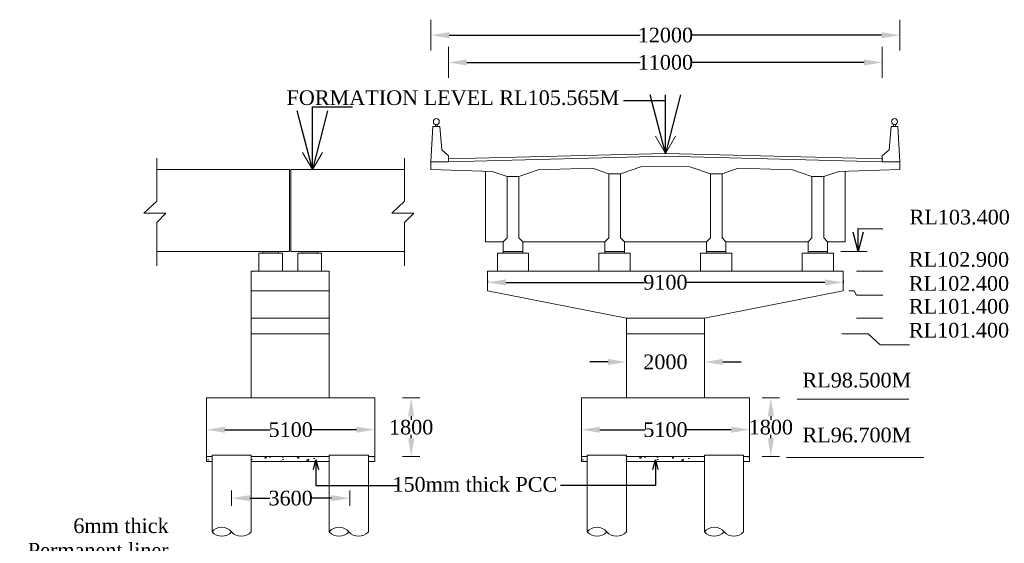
# Model space of a CAD drawing. Header units: millimetres. Extents: x -20950785 to 389010297, y -11535949 to 14056629.
# Tile 107 of 256: x 10085401 to 10135777, y -1135863 to -1109092. Entities that reach past the tile are written whole.
import ezdxf

# ---------------------------------------------------------------- set-up
doc = ezdxf.new("R2010")
doc.units = ezdxf.units.MM
doc.header["$LTSCALE"] = 60
doc.header["$MEASUREMENT"] = 0
doc.styles.add('style1', font='txt.shx', dxfattribs={"height": 1})
doc.dimstyles.get("Standard").update_dxf_attribs({"dimtxt": 400, "dimasz": 215, "dimexe": 0.18, "dimexo": 0.0625, "dimgap": 0.09, "dimtad": 0, "dimtih": 1, "dimtoh": 1, "dimdec": 0, "dimzin": 4, "dimdsep": 46, "dimtxsty": 'Standard', "dimblk": 'OPEN90', "dimcen": 0, "dimadec": 0, "dimazin": 1, "dimtfac": 1, "dimtdec": 0, "dimtix": 1, "dimtofl": 0, "dimtmove": 0, "dimatfit": 3, "dimldrblk": 'OPEN30', "dimfxl": 1, "dimtolj": 1, "dimtzin": 0, "dimarcsym": 0})

# ---------------------------------------------------------------- blocks, each defined once
blk = doc.blocks.new('*D405')
at = {"color": 0, "linetype": 'Continuous', "lineweight": -2, "transparency": 16777216}
for p, q in [((10105429, -1128431), (10105430, -1128431)), ((10105429, -1129366), (10105429, -1129549)), ((10105429, -1130495), (10105429, -1130312)), ((10105429, -1131430), (10105430, -1131430))]:
    blk.add_line(p, q, dxfattribs=at)
for points in [[(10105274, -1129366), (10105585, -1129366), (10105429, -1128431)], [(10105274, -1130495), (10105585, -1130495), (10105429, -1131430)]]:
    blk.add_solid(points, dxfattribs=at)
at = {"layer": 'Defpoints', "color": 0, "linetype": 'Continuous', "lineweight": -2, "transparency": 16777216}
for p in [(10105429, -1128431), (10105429, -1131430), (10105429, -1131430)]:
    blk.add_point(p, dxfattribs=at)
at = {"color": 0, "linetype": 'Continuous', "lineweight": 9, "transparency": 16777216, "insert": (10105429, -1129931), "char_height": 500, "attachment_point": 5}
blk.add_mtext('\\A1;{\\fTimes New Roman|b0|i0|c0|p18;\\H1.5x;1800}', dxfattribs=at)
blk = doc.blocks.new('*D406')
at = {"color": 0, "linetype": 'Continuous', "lineweight": -2, "transparency": 16777216}
for p, q in [((10114143, -1130056), (10114143, -1130056)), ((10115078, -1130056), (10117380, -1130056)), ((10121805, -1130056), (10119503, -1130056)), ((10122740, -1130056), (10122740, -1130056))]:
    blk.add_line(p, q, dxfattribs=at)
for points in [[(10115078, -1129900), (10115078, -1130212), (10114143, -1130056)], [(10121805, -1129900), (10121805, -1130212), (10122740, -1130056)]]:
    blk.add_solid(points, dxfattribs=at)
at = {"layer": 'Defpoints', "color": 0, "linetype": 'Continuous', "lineweight": -2, "transparency": 16777216}
for p in [(10114143, -1130056), (10122740, -1130056), (10122740, -1130056)]:
    blk.add_point(p, dxfattribs=at)
at = {"color": 0, "linetype": 'Continuous', "lineweight": 9, "transparency": 16777216, "insert": (10118441, -1130056), "char_height": 500, "attachment_point": 5}
blk.add_mtext('\\A1;{\\fTimes New Roman|b0|i0|c0|p18;\\H1.5x;5100}', dxfattribs=at)
blk = doc.blocks.new('*D407')
at = {"color": 0, "linetype": 'Continuous', "lineweight": -2, "transparency": 16777216}
for p, q in [((10107342, -1111277), (10107342, -1111276)), ((10108277, -1111277), (10117138, -1111277)), ((10128600, -1111277), (10119738, -1111277)), ((10129535, -1111277), (10129535, -1111276))]:
    blk.add_line(p, q, dxfattribs=at)
for points in [[(10108277, -1111121), (10108277, -1111432), (10107342, -1111277)], [(10128600, -1111121), (10128600, -1111432), (10129535, -1111277)]]:
    blk.add_solid(points, dxfattribs=at)
at = {"layer": 'Defpoints', "color": 0, "linetype": 'Continuous', "lineweight": -2, "transparency": 16777216}
for p in [(10107342, -1111277), (10129535, -1111277), (10129535, -1111277)]:
    blk.add_point(p, dxfattribs=at)
at = {"color": 0, "linetype": 'Continuous', "lineweight": 9, "transparency": 16777216, "insert": (10118438, -1111277), "char_height": 500, "attachment_point": 5}
blk.add_mtext('\\A1;{\\fTimes New Roman|b0|i0|c0|p18;\\H1.5x;11000}', dxfattribs=at)
blk = doc.blocks.new('*D408')
at = {"color": 0, "linetype": 'Continuous', "lineweight": -2, "transparency": 16777216}
for p, q in [((10106442, -1109883), (10106442, -1109883)), ((10107377, -1109883), (10117138, -1109883)), ((10129500, -1109883), (10119738, -1109883)), ((10130435, -1109883), (10130435, -1109883))]:
    blk.add_line(p, q, dxfattribs=at)
for points in [[(10107377, -1109727), (10107377, -1110039), (10106442, -1109883)], [(10129500, -1109727), (10129500, -1110039), (10130435, -1109883)]]:
    blk.add_solid(points, dxfattribs=at)
at = {"layer": 'Defpoints', "color": 0, "linetype": 'Continuous', "lineweight": -2, "transparency": 16777216}
for p in [(10106442, -1109883), (10130435, -1109883), (10130435, -1109883)]:
    blk.add_point(p, dxfattribs=at)
at = {"color": 0, "linetype": 'Continuous', "lineweight": 9, "transparency": 16777216, "insert": (10118438, -1109883), "char_height": 500, "attachment_point": 5}
blk.add_mtext('\\A1;{\\fTimes New Roman|b0|i0|c0|p18;\\H1.5x;12000}', dxfattribs=at)
blk = doc.blocks.new('*D409')
at = {"color": 0, "linetype": 'Continuous', "lineweight": -2, "transparency": 16777216}
for p, q in [((10094967, -1130056), (10094967, -1130056)), ((10095902, -1130056), (10098204, -1130056)), ((10102629, -1130056), (10100327, -1130056)), ((10103564, -1130056), (10103564, -1130056))]:
    blk.add_line(p, q, dxfattribs=at)
for points in [[(10095902, -1129900), (10095902, -1130212), (10094967, -1130056)], [(10102629, -1129900), (10102629, -1130212), (10103564, -1130056)]]:
    blk.add_solid(points, dxfattribs=at)
at = {"layer": 'Defpoints', "color": 0, "linetype": 'Continuous', "lineweight": -2, "transparency": 16777216}
for p in [(10094967, -1130056), (10103564, -1130056), (10103564, -1130056)]:
    blk.add_point(p, dxfattribs=at)
at = {"color": 0, "linetype": 'Continuous', "lineweight": 9, "transparency": 16777216, "insert": (10099265, -1130056), "char_height": 500, "attachment_point": 5}
blk.add_mtext('\\A1;{\\fTimes New Roman|b0|i0|c0|p18;\\H1.5x;5100}', dxfattribs=at)
blk = doc.blocks.new('*D395')
at = {"color": 0, "linetype": 'Continuous', "lineweight": -2, "transparency": 16777216}
for p, q in [((10123833, -1128430), (10123833, -1128430)), ((10123833, -1129365), (10123833, -1129548)), ((10123833, -1130494), (10123833, -1130311)), ((10123833, -1131429), (10123833, -1131429))]:
    blk.add_line(p, q, dxfattribs=at)
for points in [[(10123677, -1129365), (10123989, -1129365), (10123833, -1128430)], [(10123677, -1130494), (10123989, -1130494), (10123833, -1131429)]]:
    blk.add_solid(points, dxfattribs=at)
at = {"layer": 'Defpoints', "color": 0, "linetype": 'Continuous', "lineweight": -2, "transparency": 16777216}
for p in [(10123833, -1128430), (10123833, -1131429), (10123833, -1131429)]:
    blk.add_point(p, dxfattribs=at)
at = {"color": 0, "linetype": 'Continuous', "lineweight": 9, "transparency": 16777216, "insert": (10123833, -1129929), "char_height": 500, "attachment_point": 5}
blk.add_mtext('\\A1;{\\fTimes New Roman|b0|i0|c0|p18;\\H1.5x;1800}', dxfattribs=at)
blk = doc.blocks.new('*D411')
at = {"color": 0, "linetype": 'Continuous', "lineweight": -2, "transparency": 16777216}
for p, q in [((10109341, -1122451), (10109341, -1122524)), ((10110276, -1122524), (10117372, -1122524)), ((10126600, -1122524), (10119504, -1122524)), ((10127535, -1122451), (10127535, -1122524))]:
    blk.add_line(p, q, dxfattribs=at)
for points in [[(10110276, -1122368), (10110276, -1122680), (10109341, -1122524)], [(10126600, -1122368), (10126600, -1122680), (10127535, -1122524)]]:
    blk.add_solid(points, dxfattribs=at)
at = {"layer": 'Defpoints', "color": 0, "linetype": 'Continuous', "lineweight": -2, "transparency": 16777216}
for p in [(10109341, -1122451), (10127535, -1122451), (10127535, -1122524)]:
    blk.add_point(p, dxfattribs=at)
at = {"color": 0, "linetype": 'Continuous', "lineweight": 9, "transparency": 16777216, "insert": (10118438, -1122524), "char_height": 500, "attachment_point": 5}
blk.add_mtext('\\A1;{\\fTimes New Roman|b0|i0|c0|p18;\\H1.5x;9100}', dxfattribs=at)
blk = doc.blocks.new('*D412')
at = {"color": 0, "linetype": 'Continuous', "lineweight": -2, "transparency": 16777216}
for p, q in [((10115504, -1126593), (10114569, -1126593)), ((10116439, -1126593), (10116439, -1126593)), ((10120438, -1126577), (10120438, -1126593)), ((10121373, -1126593), (10122308, -1126593))]:
    blk.add_line(p, q, dxfattribs=at)
for points in [[(10115504, -1126437), (10115504, -1126749), (10116439, -1126593)], [(10121373, -1126437), (10121373, -1126749), (10120438, -1126593)]]:
    blk.add_solid(points, dxfattribs=at)
at = {"layer": 'Defpoints', "color": 0, "linetype": 'Continuous', "lineweight": -2, "transparency": 16777216}
for p in [(10116439, -1126593), (10120438, -1126577), (10120438, -1126593)]:
    blk.add_point(p, dxfattribs=at)
at = {"color": 0, "linetype": 'Continuous', "lineweight": 9, "transparency": 16777216, "insert": (10118438, -1126593), "char_height": 500, "attachment_point": 5}
blk.add_mtext('\\A1;{\\fTimes New Roman|b0|i0|c0|p18;\\H1.5x;2000}', dxfattribs=at)
blk = doc.blocks.new('*D387')
at = {"color": 0, "linetype": 'Continuous', "lineweight": -2, "transparency": 16777216}
for p, q in [((10096241, -1133556), (10096241, -1133556)), ((10097176, -1133556), (10098198, -1133556)), ((10101351, -1133556), (10100329, -1133556)), ((10102286, -1133556), (10102286, -1133555))]:
    blk.add_line(p, q, dxfattribs=at)
for points in [[(10097176, -1133400), (10097176, -1133711), (10096241, -1133556)], [(10101351, -1133400), (10101351, -1133711), (10102286, -1133556)]]:
    blk.add_solid(points, dxfattribs=at)
at = {"layer": 'Defpoints', "color": 0, "linetype": 'Continuous', "lineweight": -2, "transparency": 16777216}
for p in [(10096241, -1133555), (10102286, -1133556), (10102286, -1133556)]:
    blk.add_point(p, dxfattribs=at)
at = {"color": 0, "linetype": 'Continuous', "lineweight": 9, "transparency": 16777216, "insert": (10099263, -1133556), "char_height": 500, "attachment_point": 5}
blk.add_mtext('\\A1;{\\fTimes New Roman|b0|i0|c0|p18;\\H1.5x;3600}', dxfattribs=at)

msp = doc.modelspace()

# ---------------------------------------------------------------- hatches: boundary and pattern name
at = {"linetype": 'Continuous', "lineweight": 9}
h = msp.add_hatch(color=256, dxfattribs=at)
h.dxf.hatch_style = 1
h.paths.add_polyline_path([(10098640.1, -1120951.88), (10098640.1, -1121031.85), (10097840.35, -1121031.85), (10097840.35, -1120951.88)])
h = msp.add_hatch(color=256, dxfattribs=at)
h.dxf.hatch_style = 1
h.paths.add_polyline_path([(10100639.5, -1120951.88), (10100639.5, -1121031.85), (10099839.74, -1121031.85), (10099839.74, -1120951.88)])
h = msp.add_hatch(color=256, dxfattribs=at)
h.dxf.hatch_style = 1
h.paths.add_polyline_path([(10110640.57, -1121029.85), (10110640.57, -1120951.88), (10110140.73, -1120951.88), (10110140.73, -1121029.85)])
h.paths.add_polyline_path([(10110640.57, -1121029.85), (10111140.42, -1121029.85), (10111140.42, -1120951.88), (10110640.57, -1120951.88)])
h = msp.add_hatch(color=256, dxfattribs=at)
h.dxf.hatch_style = 1
h.paths.add_polyline_path([(10115839, -1121029.85), (10115839, -1120951.88), (10115339.15, -1120951.88), (10115339.15, -1121029.85)])
h.paths.add_polyline_path([(10115839, -1121029.85), (10116338.85, -1121029.85), (10116338.85, -1120951.88), (10115839, -1120951.88)])
h = msp.add_hatch(color=256, dxfattribs=at)
h.dxf.hatch_style = 1
h.paths.add_polyline_path([(10115839, -1121029.85), (10115839, -1120951.88), (10115339.15, -1120951.88), (10115339.15, -1121029.85)])
h.paths.add_polyline_path([(10115839, -1121029.85), (10116338.85, -1121029.85), (10116338.85, -1120951.88), (10115839, -1120951.88)])
h = msp.add_hatch(color=256, dxfattribs=at)
h.dxf.hatch_style = 1
h.paths.add_polyline_path([(10121037.43, -1121029.85), (10121037.43, -1120951.88), (10120537.58, -1120951.88), (10120537.58, -1121029.85)])
h.paths.add_polyline_path([(10121037.43, -1121029.85), (10121537.28, -1121029.85), (10121537.28, -1120951.88), (10121037.43, -1120951.88)])
h = msp.add_hatch(color=256, dxfattribs=at)
h.dxf.hatch_style = 1
h.paths.add_polyline_path([(10121037.43, -1121029.85), (10121037.43, -1120951.88), (10120537.58, -1120951.88), (10120537.58, -1121029.85)])
h.paths.add_polyline_path([(10121037.43, -1121029.85), (10121537.28, -1121029.85), (10121537.28, -1120951.88), (10121037.43, -1120951.88)])
h = msp.add_hatch(color=256, dxfattribs=at)
h.dxf.hatch_style = 1
h.paths.add_polyline_path([(10126235.86, -1121029.85), (10126235.86, -1120951.88), (10125736.01, -1120951.88), (10125736.01, -1121029.85)])
h.paths.add_polyline_path([(10126235.86, -1121029.85), (10126735.71, -1121029.85), (10126735.71, -1120951.88), (10126235.86, -1120951.88)])
h = msp.add_hatch(color=256, dxfattribs=at)
h.dxf.hatch_style = 1
h.paths.add_polyline_path([(10126235.86, -1121029.85), (10126235.86, -1120951.88), (10125736.01, -1120951.88), (10125736.01, -1121029.85)])
h.paths.add_polyline_path([(10126235.86, -1121029.85), (10126735.71, -1121029.85), (10126735.71, -1120951.88), (10126235.86, -1120951.88)])
at = {"linetype": 'Continuous', "lineweight": 9, "ltscale": 2}
h = msp.add_hatch(dxfattribs=at)
h.set_pattern_fill('AR-CONC', color=256, scale=150)
h.set_pattern_definition([(50, (2058033.1, 0), (1075.89027, -94.1282), [112.5, -1237.5]), (355, (2058033.1, 0), (-208.127, 1128.2882), [90, -990]), (100.451444, (2058122.7, -7.8), (867.76327, 1034.15999), [95.61029, -1051.71317]), (46.1842, (2058033.1, 300), (1600.862, -248.27892), [168.75, -1856.25]), (96.635635, (2058166.5, 279.3), (1401.99292, 1461.1779), [143.4155, -1577.57064]), (351.184164, (2058033, 300), (1401.99292, 1461.1779), [135, -1485]), (21, (2058183.1, 225), (895.36058, -603.92834), [112.5, -1237.5]), (326, (2058183.1, 225), (364.973, 1087.72507), [90, -990]), (71.451445, (2058257.7, 174.7), (1260.33357, 483.79673), [95.61029, -1051.71317]), (37.5, (2058033.07, 0), (18.239783, 499.34078), [0, -978, 0, -1005, 0, -993.75]), (7.5, (2058033.1, 0), (394.604306, 591.617568), [0, -573, 0, -955.5, 0, -378.75]), (327.5, (2057698.57, 0), (800.733654, -33.832308), [0, -375, 0, -1170, 0, -1552.5]), (317.5, (2057548.6, 0), (874.779254, 150.157473), [0, -487.5, 0, -777, 0, -1102.5])])
h.paths.add_polyline_path([(10095241.13, -1131430.25), (10094966.72, -1131430.25), (10094966.72, -1131680.25), (10095241.13, -1131680.25)])
h.paths.add_polyline_path([(10101239.32, -1131430.25), (10097240.53, -1131430.25), (10097240.53, -1131680.25), (10101239.32, -1131680.25)])
h.paths.add_polyline_path([(10103564.12, -1131430.25), (10103238.71, -1131430.25), (10103238.71, -1131680.25), (10103564.12, -1131680.25)])
h = msp.add_hatch(dxfattribs=at)
h.set_pattern_fill('AR-CONC', color=256, scale=150)
h.set_pattern_definition([(50, (2077208.94, 0), (1075.89027, -94.1282), [112.5, -1237.5]), (355, (2077208.9, 0), (-208.127, 1128.2882), [90, -990]), (100.451444, (2077298.6, -7.8), (867.76327, 1034.15999), [95.61029, -1051.71317]), (46.1842, (2077209, 300), (1600.862, -248.27892), [168.75, -1856.25]), (96.635635, (2077342.3, 279.3), (1401.99292, 1461.1779), [143.4155, -1577.57064]), (351.184164, (2077209, 300), (1401.99292, 1461.1779), [135, -1485]), (21, (2077358.94, 225), (895.36058, -603.92834), [112.5, -1237.5]), (326, (2077358.9, 225), (364.973, 1087.72507), [90, -990]), (71.451445, (2077433.6, 174.7), (1260.33357, 483.79673), [95.61029, -1051.71317]), (37.5, (2077208.94, 0), (18.239783, 499.34078), [0, -978, 0, -1005, 0, -993.75]), (7.5, (2077208.94, 0), (394.604306, 591.617568), [0, -573, 0, -955.5, 0, -378.75]), (327.5, (2076874.44, 0), (800.733654, -33.832308), [0, -375, 0, -1170, 0, -1552.5]), (317.5, (2076724.44, 0), (874.779254, 150.157473), [0, -487.5, 0, -777, 0, -1102.5])])
h.paths.add_polyline_path([(10114417, -1131430.25), (10114142.59, -1131430.25), (10114142.59, -1131680.25), (10114417, -1131680.25)])
h.paths.add_polyline_path([(10120415.19, -1131430.25), (10116416.4, -1131430.25), (10116416.4, -1131680.25), (10120415.19, -1131680.25)])
h.paths.add_polyline_path([(10122739.99, -1131430.25), (10122414.58, -1131430.25), (10122414.58, -1131680.25), (10122739.99, -1131680.25)])

# ---------------------------------------------------------------- linework, layer by layer
at = {"linetype": 'Continuous', "lineweight": 9}
for p, q in [((10106441.84, -1110674.16), (10106441.84, -1109092.39)), ((10130434.59, -1110674.16), (10130434.59, -1109092.39)), ((10107341.57, -1112067.49), (10107341.57, -1110485.72)), ((10129534.86, -1112067.49), (10129534.86, -1110485.72)), ((10106441.84, -1116353.27), (10106541.81, -1114553.81)), ((10106891.71, -1114553.81), (10106541.81, -1114553.81)), ((10106666.78, -1114553.81), (10106666.78, -1114445.37)), ((10106766.75, -1114553.81), (10106766.75, -1114445.37)), ((10106991.68, -1115753.45), (10106891.71, -1114553.81)), ((10129884.75, -1115753.45), (10129984.72, -1114553.81)), ((10129984.72, -1114553.81), (10130334.62, -1114553.81)), ((10130109.69, -1114553.81), (10130109.69, -1114445.37)), ((10130209.66, -1114553.81), (10130209.66, -1114445.37)), ((10130434.59, -1116353.27), (10130334.62, -1114553.81)), ((10118438.22, -1115927.35), (10117928.92, -1115048.78)), ((10118438.22, -1115927.35), (10118947.51, -1115048.78)), ((10107341.57, -1116053.36), (10106991.68, -1115753.45)), ((10129534.86, -1116053.36), (10129884.75, -1115753.45)), ((10092412.99, -1116177.04), (10092412.99, -1118362.38)), ((10100381.13, -1116753.15), (10099871.84, -1115874.58)), ((10100381.13, -1116753.15), (10100890.42, -1115874.58)), ((10105092.35, -1116177.04), (10105092.35, -1118362.38)), ((10107341.57, -1116353.27), (10107341.57, -1116053.36)), ((10129534.86, -1116353.27), (10129534.86, -1116053.36)), ((10099199.94, -1116753.15), (10092412.99, -1116753.15)), ((10099199.94, -1120951.88), (10099199.94, -1116753.15)), ((10099279.91, -1120951.88), (10099279.91, -1116753.15)), ((10099279.91, -1116753.15), (10105092.35, -1116753.15)), ((10107341.57, -1116353.27), (10106441.84, -1116353.27)), ((10106441.84, -1116753.15), (10109568.54, -1116849.2)), ((10127310.41, -1116847.25), (10130434.59, -1116753.15)), ((10129534.86, -1116353.27), (10130434.59, -1116353.27)), ((10109241, -1120452.03), (10109241, -1116839.14)), ((10110340.67, -1120252.09), (10110340.67, -1117106.58)), ((10110342.32, -1117107.13), (10110942.14, -1117107.13)), ((10110940.48, -1120252.09), (10110940.48, -1117107.13)), ((10115536.43, -1116966.24), (10116136.25, -1116966.24)), ((10115539.09, -1120252.09), (10115539.09, -1116966.24)), ((10116138.91, -1120252.09), (10116138.91, -1116965.35)), ((10120737.52, -1120252.09), (10120737.52, -1116964.68)), ((10120740.18, -1116965.57), (10121340, -1116965.57)), ((10121337.34, -1120252.09), (10121337.34, -1116965.57)), ((10125935.95, -1120252.09), (10125935.95, -1117105.46)), ((10125935.95, -1117105.46), (10126535.77, -1117105.46)), ((10126535.77, -1120252.09), (10126535.77, -1117105.46)), ((10127635.43, -1120452.03), (10127635.43, -1116837.46)), ((10092412.99, -1118362.38), (10091759.19, -1118986.94)), ((10105092.35, -1118362.38), (10104438.55, -1118986.94)), ((10091759.19, -1118986.94), (10092883.85, -1118986.94)), ((10092883.85, -1118986.94), (10092412.99, -1119460.8)), ((10104438.55, -1118986.94), (10105563.21, -1118986.94)), ((10105563.21, -1118986.94), (10105092.35, -1119460.8)), ((10092412.99, -1119460.8), (10092412.99, -1121668.38)), ((10105092.35, -1119460.8), (10105092.35, -1121668.38)), ((10110140.73, -1120452.03), (10110340.67, -1120252.09)), ((10110940.48, -1120252.09), (10111140.42, -1120452.03)), ((10115339.15, -1120452.03), (10115539.09, -1120252.09)), ((10116138.91, -1120252.09), (10116338.85, -1120452.03)), ((10120537.58, -1120452.03), (10120737.52, -1120252.09)), ((10121337.34, -1120252.09), (10121537.28, -1120452.03)), ((10125736.01, -1120452.03), (10125935.95, -1120252.09)), ((10126535.77, -1120252.09), (10126735.71, -1120452.03)), ((10110140.73, -1120452.03), (10109241, -1120452.03)), ((10110140.73, -1120951.88), (10110140.73, -1120452.03)), ((10111140.42, -1120951.88), (10111140.42, -1120452.03)), ((10115339.15, -1120452.03), (10111140.42, -1120452.03)), ((10115339.15, -1120951.88), (10115339.15, -1120452.03)), ((10116338.85, -1120951.88), (10116338.85, -1120452.03)), ((10120537.58, -1120452.03), (10116338.85, -1120452.03)), ((10120537.58, -1120951.88), (10120537.58, -1120452.03)), ((10121537.28, -1120951.88), (10121537.28, -1120452.03)), ((10125736.01, -1120452.03), (10121537.28, -1120452.03)), ((10125736.01, -1120951.88), (10125736.01, -1120452.03)), ((10126735.71, -1120951.88), (10126735.71, -1120452.03)), ((10127635.43, -1120452.03), (10126735.71, -1120452.03)), ((10099199.94, -1120951.88), (10092412.99, -1120951.88)), ((10097640.41, -1121951.57), (10097640.41, -1121031.85)), ((10098840.04, -1121951.57), (10098840.04, -1121031.85)), ((10099279.91, -1120951.88), (10105092.35, -1120951.88)), ((10099639.8, -1121951.57), (10099639.8, -1121031.85)), ((10100839.44, -1121951.57), (10100839.44, -1121031.85)), ((10110140.73, -1121029.85), (10110140.73, -1120951.88)), ((10110640.57, -1120951.88), (10110140.73, -1120951.88)), ((10110140.73, -1120951.88), (10111140.42, -1120951.88)), ((10111140.42, -1121029.85), (10111140.42, -1120951.88)), ((10115339.15, -1121029.85), (10115339.15, -1120951.88)), ((10115339.15, -1121029.85), (10115339.15, -1120951.88)), ((10115839, -1120951.88), (10115339.15, -1120951.88)), ((10115339.15, -1120951.88), (10116338.85, -1120951.88)), ((10116338.85, -1121029.85), (10116338.85, -1120951.88)), ((10116338.85, -1121029.85), (10116338.85, -1120951.88)), ((10120537.58, -1121029.85), (10120537.58, -1120951.88)), ((10120537.58, -1121029.85), (10120537.58, -1120951.88)), ((10121037.43, -1120951.88), (10120537.58, -1120951.88)), ((10120537.58, -1120951.88), (10121537.28, -1120951.88)), ((10121537.28, -1121029.85), (10121537.28, -1120951.88)), ((10121537.28, -1121029.85), (10121537.28, -1120951.88)), ((10125736.01, -1121029.85), (10125736.01, -1120951.88)), ((10125736.01, -1121029.85), (10125736.01, -1120951.88)), ((10126235.86, -1120951.88), (10125736.01, -1120951.88)), ((10125736.01, -1120951.88), (10126735.71, -1120951.88)), ((10126735.71, -1121029.85), (10126735.71, -1120951.88)), ((10126735.71, -1121029.85), (10126735.71, -1120951.88)), ((10127410.1, -1120951.88), (10128756.47, -1120951.88)), ((10097240.53, -1128431.15), (10097240.53, -1121951.57)), ((10101239.32, -1128431.15), (10101239.32, -1121951.57)), ((10128209.86, -1121951.57), (10129556.23, -1121951.57)), ((10116438.82, -1124350.85), (10109340.97, -1122951.27)), ((10120437.61, -1124350.85), (10127535.46, -1122951.27)), ((10127819.25, -1122951.27), (10128103.04, -1122951.27)), ((10128103.04, -1122951.27), (10128209.86, -1123181.17)), ((10128209.86, -1123181.17), (10129556.23, -1123181.17)), ((10116438.82, -1128431.15), (10116438.82, -1124350.85)), ((10120437.61, -1128431.15), (10120437.61, -1124350.85)), ((10128209.86, -1124350.85), (10129556.23, -1124350.85)), ((10127468.33, -1125150.61), (10128814.7, -1125150.61)), ((10128814.7, -1125150.61), (10129429.02, -1125724.11)), ((10129429.02, -1125724.11), (10130920.7, -1125724.11)), ((10103564.12, -1128431.15), (10094966.72, -1128431.15)), ((10094966.72, -1131680.25), (10094966.72, -1128431.15)), ((10103564.12, -1131680.25), (10103564.12, -1128431.15)), ((10104987.28, -1128431.15), (10105871.51, -1128431.15)), ((10122739.99, -1128431.15), (10114142.59, -1128431.15)), ((10114142.59, -1131680.25), (10114142.59, -1128431.15)), ((10122739.99, -1131680.25), (10122739.99, -1128431.15)), ((10123391.04, -1128429.63), (10124275.27, -1128429.63)), ((10125182.57, -1128492.06), (10130896.1, -1128492.06)), ((10095241.13, -1131430.25), (10094966.72, -1131430.25)), ((10097240.53, -1131355.25), (10095241.13, -1131355.25)), ((10095241.13, -1135284.66), (10095241.13, -1131355.25)), ((10097240.53, -1135284.66), (10097240.53, -1131355.25)), ((10101239.32, -1131430.25), (10097240.53, -1131430.25)), ((10103238.71, -1131355.25), (10101239.32, -1131355.25)), ((10101239.32, -1135284.66), (10101239.32, -1131355.25)), ((10103238.71, -1135284.66), (10103238.71, -1131355.25)), ((10103564.12, -1131430.25), (10103238.71, -1131430.25)), ((10104987.28, -1131430.25), (10105871.51, -1131430.25)), ((10114439.43, -1131430.25), (10114142.59, -1131430.25)), ((10114417, -1131430.25), (10114142.59, -1131430.25)), ((10114439.43, -1135284.66), (10114439.43, -1131355.25)), ((10116438.82, -1131355.25), (10114439.43, -1131355.25)), ((10120415.19, -1131430.25), (10116416.4, -1131430.25)), ((10116438.82, -1135284.66), (10116438.82, -1131355.25)), ((10120437.61, -1131430.25), (10116438.82, -1131430.25)), ((10120437.61, -1135284.66), (10120437.61, -1131355.25)), ((10122437.01, -1131355.25), (10120437.61, -1131355.25)), ((10122739.99, -1131430.25), (10122414.58, -1131430.25)), ((10122437.01, -1135284.66), (10122437.01, -1131355.25)), ((10122739.99, -1131430.25), (10122437.01, -1131430.25)), ((10123391.04, -1131428.72), (10124275.27, -1131428.72)), ((10095241.13, -1131680.25), (10094966.72, -1131680.25)), ((10101239.32, -1131680.25), (10097240.53, -1131680.25)), ((10103564.12, -1131680.25), (10103238.71, -1131680.25)), ((10114417, -1131680.25), (10114142.59, -1131680.25)), ((10120437.61, -1131680.25), (10116438.82, -1131680.25)), ((10122739.99, -1131680.25), (10122437.01, -1131680.25)), ((10124641.35, -1131480.44), (10131664.38, -1131480.44))]:
    msp.add_line(p, q, dxfattribs=at)
at = {"linetype": 'Continuous', "lineweight": 9, "ltscale": 1000}
for p, q in [((10106441.84, -1116353.27), (10106441.84, -1116753.15)), ((10130434.59, -1116353.27), (10130434.59, -1116753.15)), ((10109840.82, -1121029.85), (10109840.82, -1121951.57)), ((10109840.82, -1121029.85), (10109840.82, -1121951.57)), ((10111440.33, -1121029.85), (10111440.33, -1121951.57)), ((10111440.33, -1121029.85), (10111440.33, -1121951.57)), ((10115039.24, -1121029.85), (10115039.24, -1121951.57)), ((10115039.24, -1121029.85), (10115039.24, -1121951.57)), ((10116638.76, -1121029.85), (10116638.76, -1121951.57)), ((10116638.76, -1121029.85), (10116638.76, -1121951.57)), ((10120237.67, -1121029.85), (10120237.67, -1121951.57)), ((10120237.67, -1121029.85), (10120237.67, -1121951.57)), ((10121837.19, -1121029.85), (10121837.19, -1121951.57)), ((10121837.19, -1121029.85), (10121837.19, -1121951.57)), ((10125436.1, -1121029.85), (10125436.1, -1121951.57)), ((10125436.1, -1121029.85), (10125436.1, -1121951.57)), ((10127035.62, -1121029.85), (10127035.62, -1121951.57)), ((10127035.62, -1121029.85), (10127035.62, -1121951.57)), ((10109340.97, -1121951.57), (10109340.97, -1122951.27)), ((10127535.46, -1121951.57), (10127535.46, -1122951.27))]:
    msp.add_line(p, q, dxfattribs=at)
at = {"linetype": 'Continuous', "lineweight": 9, "ltscale": 100}
for p, q in [((10098840.04, -1121031.85), (10097640.41, -1121031.85)), ((10100839.44, -1121031.85), (10099639.8, -1121031.85)), ((10101239.32, -1121951.57), (10097240.53, -1121951.57)), ((10101239.32, -1122951.27), (10097240.53, -1122951.27)), ((10101239.32, -1124350.85), (10097240.53, -1124350.85)), ((10120437.61, -1124350.85), (10116438.82, -1124350.85)), ((10101239.32, -1125150.61), (10097240.53, -1125150.61)), ((10120437.61, -1125150.61), (10116438.82, -1125150.61)), ((10101264.81, -1128431.15), (10097266.02, -1128431.15)), ((10120440.68, -1128431.15), (10116441.89, -1128431.15))]:
    msp.add_line(p, q, dxfattribs=at)
at = {"linetype": 'Continuous', "lineweight": 9, "ltscale": 5000}
for p, q in [((10109840.82, -1121029.85), (10111440.33, -1121029.85)), ((10110140.73, -1120951.88), (10111140.42, -1120951.88)), ((10115039.24, -1121029.85), (10116638.76, -1121029.85)), ((10115339.15, -1120951.88), (10116338.85, -1120951.88)), ((10115339.15, -1120951.88), (10116338.85, -1120951.88)), ((10120237.67, -1121029.85), (10121837.19, -1121029.85)), ((10120537.58, -1120951.88), (10121537.28, -1120951.88)), ((10120537.58, -1120951.88), (10121537.28, -1120951.88)), ((10125436.1, -1121029.85), (10127035.62, -1121029.85)), ((10125736.01, -1120951.88), (10126735.71, -1120951.88)), ((10125736.01, -1120951.88), (10126735.71, -1120951.88)), ((10109340.97, -1121951.57), (10127535.46, -1121951.57)), ((10116438.82, -1124350.85), (10120437.61, -1124350.85)), ((10116438.82, -1125150.61), (10120437.61, -1125150.61))]:
    msp.add_line(p, q, dxfattribs=at)
at = {"linetype": 'Continuous', "lineweight": 9, "ltscale": 2}
for p, q in [((10096240.83, -1133164.95), (10096240.83, -1133946.72)), ((10102286.14, -1133164.95), (10102286.14, -1133946.72))]:
    msp.add_line(p, q, dxfattribs=at)
at = {"linetype": 'Continuous', "lineweight": 9}
for points in [[(10107341.57, -1116203.27), (10118438.22, -1115927.35), (10129559.76, -1116203.89)], [(10107341.57, -1116353.27), (10118438.22, -1116077.35), (10129534.86, -1116353.27)], [(10109568.54, -1116849.2), (10110342.32, -1117107.13), (10110942.14, -1117107.13), (10111933.5, -1116776.68)], [(10111933.5, -1116776.68), (10114712.12, -1116691.47)], [(10114712.12, -1116691.47), (10115536.43, -1116966.24), (10116136.25, -1116966.24), (10117188.38, -1116615.53)], [(10117188.38, -1116615.53), (10118438.22, -1116577.2), (10119689.31, -1116615.28)], [(10119689.31, -1116615.28), (10120740.18, -1116965.57), (10121340, -1116965.57), (10122164.83, -1116690.63)], [(10122164.83, -1116690.63), (10124945.35, -1116775.26)], [(10124945.35, -1116775.26), (10125935.95, -1117105.46), (10126535.77, -1117105.46), (10127310.41, -1116847.25)]]:
    msp.add_lwpolyline(points, dxfattribs=at)
for points in [[(10098640.1, -1120951.88), (10097840.35, -1120951.88), (10097840.35, -1121031.85), (10098640.1, -1121031.85)], [(10100639.5, -1120951.88), (10099839.74, -1120951.88), (10099839.74, -1121031.85), (10100639.5, -1121031.85)]]:
    msp.add_lwpolyline(points, close=True, dxfattribs=at)
for centre in [(10106716.76, -1114302.08), (10130159.67, -1114302.08)]:
    msp.add_circle(centre, 151.76, dxfattribs=at)
for centre, radius, start, end in [((10095740.98, -1135655.81), 622.58, 36.594843, 143.405157), ((10095740.98, -1134794.3), 700.21, 224.45077, 315.54923), ((10096740.68, -1134809.2), 689.86, 223.567373, 316.432627), ((10101739.17, -1135655.81), 622.58, 36.594843, 143.405157), ((10101739.17, -1134794.3), 700.21, 224.45077, 315.54923), ((10102738.86, -1134809.2), 689.86, 223.567373, 316.432627), ((10114939.27, -1135655.81), 622.58, 36.594843, 143.405157), ((10114939.27, -1134794.3), 700.21, 224.45077, 315.54923), ((10115938.97, -1134809.2), 689.86, 223.567373, 316.432627), ((10120937.46, -1135655.81), 622.58, 36.594843, 143.405157), ((10120937.46, -1134794.3), 700.21, 224.45077, 315.54923), ((10121937.16, -1134809.2), 689.86, 223.567373, 316.432627)]:
    msp.add_arc(centre, radius, start, end, dxfattribs=at)

# ---------------------------------------------------------------- texts
at = {"linetype": 'Continuous', "lineweight": 9, "insert": (10116075.89, -1113086.84), "char_height": 750, "attachment_point": 6}
msp.add_mtext('{\\fTimes New Roman|b0|i0|c0|p18;FORMATION LEVEL RL105.565M }', dxfattribs=at)
at = {"linetype": 'Continuous', "lineweight": 9, "char_height": 1036.4865, "attachment_point": 1, "style": 'style1'}
for s, insert, width in [('{\\fTimes New Roman|b0|i0|c0|p18;\\H0.7236x;RL103.400  \\H1.38197x;                 }', (10130929.71, -1118808.38), 1111.7691), ('{\\fTimes New Roman|b0|i0|c0|p18;\\H0.7236x;RL102.900\\H1.38197x;                 }', (10130893.33, -1120972.95), 1111.7691), ('{\\fTimes New Roman|b0|i0|c0|p18;\\H0.7236x;RL102.400  \\H1.38199x;                    }', (10130893.33, -1122202.55), 4922.325), ('{\\fTimes New Roman|b0|i0|c0|p18;\\H0.7236x;RL98.500M\\H1.38197x;                 }', (10125449.52, -1127145.84), 1111.7691), ('{\\fTimes New Roman|b0|i0|c0|p18;\\H0.7236x;RL96.700M\\H1.38197x;                 }', (10125449.52, -1129950.34), 1111.7691)]:
    msp.add_mtext(s, dxfattribs=dict(at, insert=insert, width=width))
for s, insert in [('{\\fTimes New Roman|b0|i0|c0|p18;\\H0.7236x;RL101.400\\H1.38199x;                     }', (10130893.33, -1123372.23)), ('{\\fTimes New Roman|b0|i0|c0|p18;\\H0.7236x;RL101.400    \\H1.38197x;                     }', (10130893.33, -1124593.36))]:
    msp.add_mtext(s, dxfattribs=dict(at, insert=insert))
at = {"linetype": 'Continuous', "lineweight": 9, "char_height": 750, "width": 8975.6824, "attachment_point": 6}
for s, insert in [('{\\fTimes New Roman|b0|i0|c0|p18;150mm thick PCC}', (10112906.76, -1132853.96)), ('{\\fTimes New Roman|b0|i0|c0|p18;6mm thick Permanent liner \\PRL 94.430M}', (10093022.69, -1136222.56))]:
    msp.add_mtext(s, dxfattribs=dict(at, insert=insert))

# ---------------------------------------------------------------- dimensions: what is measured, and where the dimension line sits
at = {"linetype": 'Continuous', "lineweight": 9}
for base, p1, p2, text, picture, middle in [((10130434.59, -1109883.28), (10106441.84, -1109883.28), (10130434.59, -1109883.28), '{\\fTimes New Roman|b0|i0|c0|p18;\\H1.5x;12000}', '*D408', (10118438.22, -1109883.28)), ((10129534.86, -1111276.61), (10107341.57, -1111276.61), (10129534.86, -1111276.61), '{\\fTimes New Roman|b0|i0|c0|p18;\\H1.5x;11000}', '*D407', (10118438.22, -1111276.61)), ((10127535.46, -1122523.96), (10109340.97, -1122451.42), (10127535.46, -1122451.42), '{\\fTimes New Roman|b0|i0|c0|p18;\\H1.5x;9100}', '*D411', (10118438.22, -1122523.96)), ((10120437.61, -1126592.85), (10116438.82, -1126592.85), (10120437.61, -1126577.43), '{\\fTimes New Roman|b0|i0|c0|p18;\\H1.5x;2000}', '*D412', (10118438.22, -1126592.85)), ((10103564.12, -1130055.7), (10094966.72, -1130055.7), (10103564.12, -1130055.7), '{\\fTimes New Roman|b0|i0|c0|p18;\\H1.5x;5100}', '*D409', (10099265.42, -1130055.7)), ((10122739.99, -1130055.7), (10114142.59, -1130055.7), (10122739.99, -1130055.7), '{\\fTimes New Roman|b0|i0|c0|p18;\\H1.5x;5100}', '*D406', (10118441.29, -1130055.7)), ((10102286.14, -1133555.66), (10096240.83, -1133555.48), (10102286.14, -1133555.66), '{\\fTimes New Roman|b0|i0|c0|p18;\\H1.5x;3600}', '*D387', (10099263.49, -1133555.66))]:
    dim = msp.add_linear_dim(base=base, p1=p1, p2=p2, text=text, dimstyle='Standard', override={"dimtxt": 500, "dimasz": 935, "dimfxl": 300}, dxfattribs=at)
    dim.commit()
    dim.dimension.update_dxf_attribs({"geometry": picture, "text_midpoint": middle})
for base, p1, p2, picture, middle in [((10105429.39, -1131430.25), (10105429.39, -1128431.15), (10105429.39, -1131430.25), '*D405', (10105429.39, -1129930.7)), ((10123833.16, -1131428.72), (10123833.16, -1128429.63), (10123833.16, -1131428.72), '*D395', (10123833.16, -1129929.18))]:
    dim = msp.add_linear_dim(base=base, p1=p1, p2=p2, angle=90, text='{\\fTimes New Roman|b0|i0|c0|p18;\\H1.5x;1800}', dimstyle='Standard', override={"dimtxt": 500, "dimasz": 935, "dimfxl": 300}, dxfattribs=at)
    dim.commit()
    dim.dimension.update_dxf_attribs({"geometry": picture, "text_midpoint": middle})

# ---------------------------------------------------------------- leaders
for points, override in [([(10118438.22, -1115927.35), (10118438.22, -1113244.58), (10116301.11, -1113244.58)], {"dimtxt": 500, "dimasz": 3000, "dimfxl": 300}), ([(10100381.13, -1116753.15), (10100381.13, -1113555.21), (10102422.27, -1113555.21)], {"dimtxt": 500, "dimasz": 3000, "dimfxl": 300}), ([(10128304.99, -1120951.88), (10128304.99, -1119765.36), (10129566.01, -1119786.56)], {"dimtxt": 1000, "dimasz": 1000, "dimfxl": 300})]:
    msp.add_leader(points, dimstyle='Standard', override=override, dxfattribs=at)
at = {"linetype": 'Continuous', "lineweight": 9, "ltscale": 2}
for points in [[(10100554.15, -1131589.77), (10100554.15, -1132911.43), (10104735.42, -1132911.43)], [(10117924.28, -1131589.77), (10117924.28, -1132911.43), (10113072.32, -1132911.43)]]:
    msp.add_leader(points, dimstyle='Standard', override={"dimtxt": 500, "dimasz": 500, "dimfxl": 300}, dxfattribs=at)

doc.saveas('drawing.dxf')
